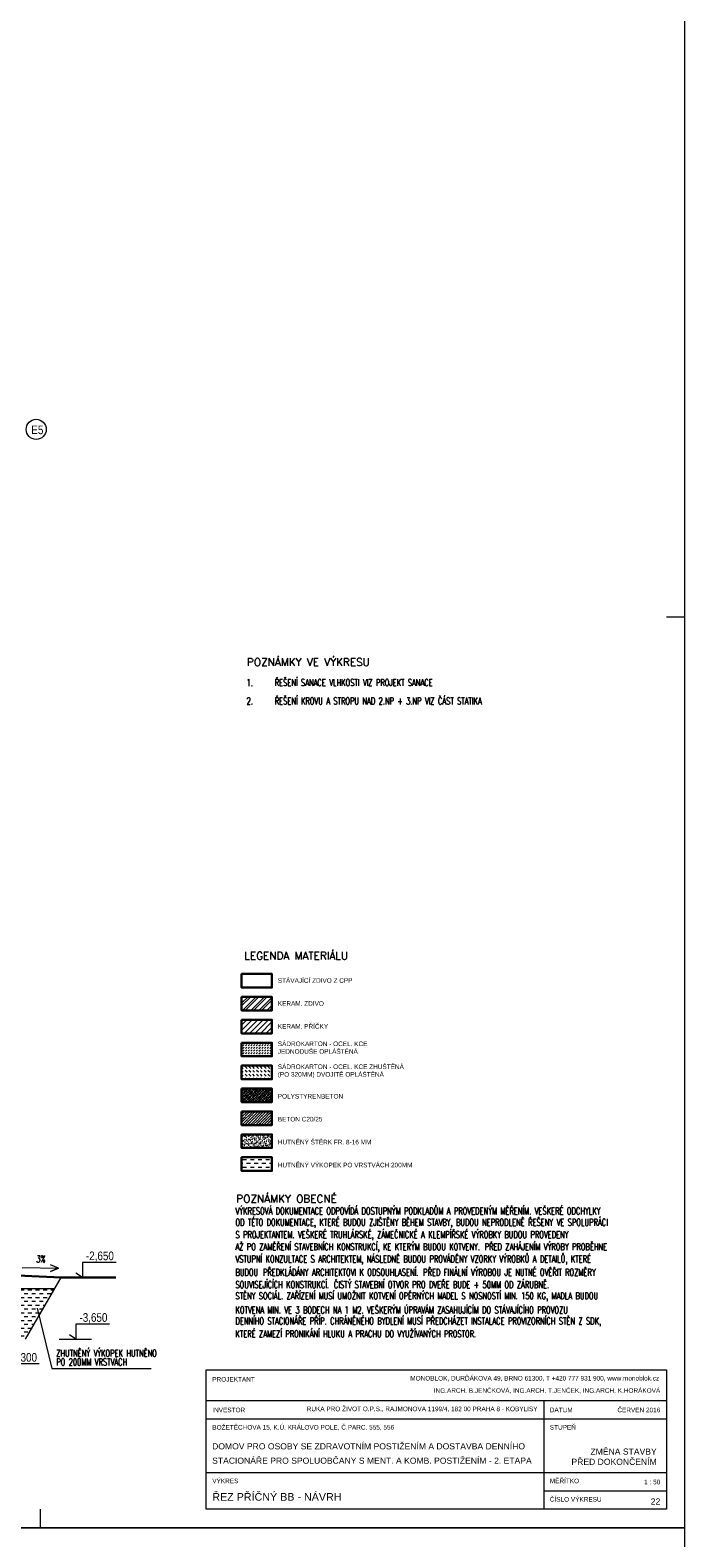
# Model space of a CAD drawing. Header units: millimetres. Extents: x -300958 to -108039, y 30118 to 292543.
# Tile 33 of 256: x -215900 to -205233, y 63017 to 87605. Entities that reach past the tile are written whole.
import ezdxf

# ---------------------------------------------------------------- set-up
doc = ezdxf.new("R2010")
doc.units = ezdxf.units.MM
doc.header["$MEASUREMENT"] = 0
doc.linetypes.add('DGN Style 2', pattern=[879.857395, 527.914437, -351.942958])
for name, color, linetype, lineweight in [('dims', 7, 'Continuous', 9), ('legenda', 7, 'Continuous', 13), ('Materiály', 1, 'Continuous', 13), ('navrh', 1, 'Continuous', 9), ('popis', 7, 'Continuous', 9), ('RAMECEK', 7, 'Continuous', 0), ('tenka', 7, 'Continuous', 13), ('výškové kóty', 7, 'Continuous', 13), ('walls', 7, 'Continuous', 13)]:
    doc.layers.add(name, color=color, linetype=linetype, lineweight=lineweight)
doc.styles.add('GENERATED_STYLE_8', font='arial.ttf')
doc.styles.add('STYLE-0', font='ARIALN.TTF')
doc.styles.add('Style-Arial', font='arial.ttf')

msp = doc.modelspace()

# ---------------------------------------------------------------- hatches: boundary and pattern name
at = {"layer": 'Materiály', "linetype": 'Continuous', "lineweight": 0}
h = msp.add_hatch(dxfattribs=at)
h.set_pattern_fill('ANSI32', color=256, scale=250, style=0)
h.set_pattern_definition([(45, (2700.21, -18050.28), (-66.29126, 66.29126), []), (45, (2744.41, -18050.28), (-66.29126, 66.29126), [])])
h.paths.add_polyline_path([(-212454.2, 71617.6), (-211962, 71617.6), (-211962, 71839.5), (-212454.2, 71839.5)])
at = {"layer": 'Materiály', "linetype": 'Continuous'}
h = msp.add_hatch(dxfattribs=at)
h.set_pattern_fill('ANSI31', color=256, scale=500, style=0)
h.set_pattern_definition([(45, (2700.213, -42800.276), (-44.194174, 44.194174), [])])
h.paths.add_polyline_path([(-211962.1, 71465.8), (-212454.3, 71465.8), (-212454.3, 71243.9), (-211962.1, 71243.9)])
h = msp.add_hatch(dxfattribs=at)
h.set_pattern_fill('DASH', color=256, scale=250, angle=45, style=0)
h.set_pattern_definition([(45, (2700.213, -65075.276), (4e-15, 44.194174), [31.25, -31.25])])
h.paths.add_polyline_path([(-211962.2, 70870.2), (-211962.2, 71092.1), (-212454.4, 71092.1), (-212454.4, 70870.2)])
h = msp.add_hatch(dxfattribs=at)
h.set_pattern_fill('DASH', color=256, scale=350, angle=135, style=0)
h.set_pattern_definition([(135, (2700.213, -65075.276), (-61.871843, 4e-15), [43.75, -43.75])])
h.paths.add_polyline_path([(-212454.4, 70718.4), (-212454.4, 70496.5), (-211962.2, 70496.5), (-211962.2, 70718.4)])
at = {"layer": 'Materiály', "linetype": 'Continuous', "lineweight": 0}
h = msp.add_hatch(dxfattribs=at)
h.set_pattern_fill('ANSI33', color=256, scale=150, style=0)
h.set_pattern_definition([(45, (0, -24376.31), (-26.516504, 26.516504), []), (45, (26.517, -24376.31), (-26.516504, 26.516504), [18.75, -9.375])])
h.paths.add_polyline_path([(-212454.5, 70344.7), (-212454.5, 70122.9), (-211962.3, 70122.9), (-211962.3, 70344.7)])
h = msp.add_hatch(dxfattribs=at)
h.set_pattern_fill('ANSI35', color=256, scale=250, style=0)
h.set_pattern_definition([(45, (0, 373.69), (-44.194174, 44.194174), []), (45, (44.194, 373.69), (-44.194174, 44.194174), [78.125, -15.625, 0, -15.625])])
h.paths.add_polyline_path([(-212454.5, 69971.1), (-212454.5, 69749.2), (-211962.3, 69749.2), (-211962.3, 69971.1)])
at = {"layer": 'Materiály', "linetype": 'Continuous'}
h = msp.add_hatch(dxfattribs=at)
h.set_pattern_fill('AR-SAND', color=256, scale=25, style=0)
h.set_pattern_definition([(37.5, (0, 373.69), (-1.574834, 48.170594), [0, -38, 0, -42.5, 0, -40.625]), (7.5, (0, 373.69), (44.244418, 70.553652), [0, -20.5, 0, -34.25, 0, -13.125]), (327.5, (-30.75, 373.69), (77.8535465, 0.141476), [0, -12.5, 0, -45, 0, -58.75]), (317.5, (-30.75, 373.69), (75.153165, 21.94189), [0, -6.25, 0, -29.5, 0, -33.75])])
h.paths.add_polyline_path([(-212454.5, 69597.4), (-212454.5, 69375.5), (-211962.3, 69375.5), (-211962.3, 69597.4)])
h = msp.add_hatch(dxfattribs=at)
h.set_pattern_fill('DASH', color=256, scale=500, style=0)
h.set_pattern_definition([(0, (0, 24750), (62.5, 62.5), [62.5, -62.5])])
h.paths.add_polyline_path([(-212454.5, 69223.7), (-212454.5, 69001.8), (-211962.3, 69001.8), (-211962.3, 69223.7)])
h = msp.add_hatch(dxfattribs=at)
h.set_pattern_fill('DASH', color=256, scale=500, style=0)
h.paths.add_polyline_path([(-216377.6, 67079.6), (-216277.6, 67179.6), (-216277.6, 67188.2), (-216732.6, 67188.2), (-216732.6, 67171.5), (-216672.6, 67111.5), (-216672.6, 66815.1), (-216102.6, 66815.1), (-216102.6, 67078.2), (-216127.6, 67078.2), (-216127.6, 66979.6), (-216377.6, 66979.6)])
h.paths.add_polyline_path([(-216102.6, 66815.1), (-216691.6, 66815.1), (-216692.6, 66814.5), (-216692.6, 66258.2), (-215977.6, 66258.2), (-215504.2, 67078.2), (-216102.6, 67078.2)])
h.paths.add_polyline_path([(-216562.2, 66289.7), (-216562.2, 66520.6), (-216410, 66520.6), (-216410, 66289.7)], flags=24)

# ---------------------------------------------------------------- linework, layer by layer
at = {"layer": 'dims', "linetype": 'Continuous', "flags": 128}
msp.add_lwpolyline([(-216030, 67425), (-215440.2, 67412.3), (-215570.3, 67360), (-215440.2, 67412.3), (-215567.9, 67470.1)], dxfattribs=at)
at = {"layer": 'legenda', "linetype": 'Continuous'}
for p, q in [((-213032.6, 65257.2), (-205532.6, 65257.2)), ((-207532.6, 65257.2), (-207532.6, 63482.5)), ((-213032.6, 64957.2), (-205532.6, 64957.2)), ((-213032.6, 64082.5), (-205532.6, 64082.5)), ((-207532.6, 63782.5), (-205532.6, 63782.5))]:
    msp.add_line(p, q, dxfattribs=at)
at = {"layer": 'legenda', "linetype": 'Continuous', "flags": 128}
msp.add_lwpolyline([(-205532.6, 63482.5), (-213032.6, 63482.5), (-213032.6, 65757.2), (-205532.6, 65757.2)], close=True, dxfattribs=at)
at = {"layer": 'legenda', "linetype": 'Continuous', "lineweight": 0}
msp.add_circle((-215802.6, 81094.4), 163.8, dxfattribs=at)
at = {"layer": 'navrh', "linetype": 'Continuous', "lineweight": 30}
msp.add_line((-215397.4, 67263.1), (-216777.6, 67328.2), dxfattribs=at)
at = {"layer": 'navrh', "linetype": 'Continuous'}
for p, q in [((-215977.6, 66258.2), (-215397.4, 67263.1)), ((-215504.2, 67078.2), (-216127.6, 67078.2))]:
    msp.add_line(p, q, dxfattribs=at)
at = {"layer": 'navrh', "linetype": 'Continuous', "lineweight": 30, "flags": 128}
for points in [[(-212454.2, 71839.5), (-211962, 71839.5), (-211962, 71617.6), (-212454.2, 71617.6)], [(-212454.3, 71465.8), (-211962.1, 71465.8), (-211962.1, 71243.9), (-212454.3, 71243.9)], [(-212454.4, 71092.1), (-211962.2, 71092.1), (-211962.2, 70870.2), (-212454.4, 70870.2)], [(-212454.4, 70718.4), (-211962.2, 70718.4), (-211962.2, 70496.5), (-212454.4, 70496.5)], [(-212454.5, 70344.7), (-211962.3, 70344.7), (-211962.3, 70122.9), (-212454.5, 70122.9)], [(-212454.5, 69971.1), (-211962.3, 69971.1), (-211962.3, 69749.2), (-212454.5, 69749.2)], [(-212454.5, 69597.4), (-211962.3, 69597.4), (-211962.3, 69375.5), (-212454.5, 69375.5)], [(-212454.5, 69223.7), (-211962.3, 69223.7), (-211962.3, 69001.8), (-212454.5, 69001.8)]]:
    msp.add_lwpolyline(points, close=True, dxfattribs=at)
at = {"layer": 'RAMECEK', "linetype": 'Continuous', "lineweight": 0}
for p, q in [((-205232.6, 78032.5), (-205532.6, 78032.5)), ((-215732.6, 63182.5), (-215732.6, 63482.5))]:
    msp.add_line(p, q, dxfattribs=at)
at = {"layer": 'RAMECEK', "linetype": 'Continuous', "lineweight": 0, "flags": 128}
for points in [[(-236732.6, 63182.5), (-205232.6, 63182.5), (-205232.6, 87932.5), (-236732.6, 87932.5)], [(-236732.6, 38432.5), (-205232.6, 38432.5), (-205232.6, 63182.5), (-236732.6, 63182.5)]]:
    msp.add_lwpolyline(points, close=True, dxfattribs=at)
at = {"layer": 'tenka', "linetype": 'Continuous', "flags": 128}
msp.add_lwpolyline([(-215785.4, 66760.6), (-215549.2, 65779.8), (-213928.2, 65779.8)], dxfattribs=at)
at = {"layer": 'výškové kóty', "linetype": 'DGN Style 2', "lineweight": 0}
msp.add_line((-215428.9, 66258.2), (-214880.2, 66258.2), dxfattribs=at)
at = {"layer": 'výškové kóty', "linetype": 'Continuous', "lineweight": 0, "flags": 128}
for points in [[(-214500.7, 67508.5), (-215049.4, 67508.5), (-215049.4, 67263.1), (-215155.8, 67333.5)], [(-214605.9, 66503.6), (-215154.6, 66503.6), (-215154.6, 66258.2), (-215261, 66328.6)], [(-215752.8, 65853.6), (-216301.5, 65853.6), (-216301.5, 65608.2), (-216407.9, 65678.6)]]:
    msp.add_lwpolyline(points, dxfattribs=at)
at = {"layer": 'walls', "linetype": 'Continuous', "lineweight": 30}
msp.add_line((-215397.4, 67263.1), (-214504.6, 67263.1), dxfattribs=at)
at = {"layer": 'walls', "linetype": 'Continuous', "lineweight": 30, "flags": 128}
msp.add_lwpolyline([(-212454.1, 72213.2), (-211962, 72213.2), (-211962, 71991.3), (-212454.1, 71991.3)], close=True, dxfattribs=at)

# ---------------------------------------------------------------- texts
at = {"layer": 'dims', "linetype": 'Continuous', "insert": (-215649.9, 67562.5), "char_height": 112, "attachment_point": 6, "rotation": 358.75611, "line_spacing_factor": 0.765173, "style": 'Style-Arial'}
msp.add_mtext('{\\Fromans|c238;\\W0.71429;3%}', dxfattribs=at)
at = {"layer": 'legenda', "linetype": 'Continuous', "lineweight": 0}
for s, insert, char_height, width, attachment_point, style in [('E5', (-215881.4, 81157.1), 140, 298.375, 1, 'STYLE-0'), ('STÁVAJÍCÍ ZDIVO Z CPP', (-211865.2, 72143.3), 75, 1711.466, 1, 'GENERATED_STYLE_8'), ('KERAM. ZDIVO', (-211865.3, 71769.6), 75, 1711.466, 1, 'GENERATED_STYLE_8'), ('KERAM. PŘÍČKY', (-211865.4, 71395.9), 75, 1711.466, 1, 'GENERATED_STYLE_8'), ('SÁDROKARTON - OCEL. KCE JEDNODUŠE OPLÁŠTĚNÁ', (-211865.4, 71111.4), 75, 1711.466, 1, 'GENERATED_STYLE_8'), ('SÁDROKARTON - OCEL. KCE ZHUŠTĚNÁ \\P(PO 320MM) DVOJITĚ OPLÁŠTĚNÁ', (-211865.5, 70737.7), 75, 2278.255, 1, 'GENERATED_STYLE_8'), ('POLYSTYRENBETON', (-211865.6, 70255.8), 75, 1711.466, 1, 'GENERATED_STYLE_8'), ('BETON C20/25', (-211865.6, 69882.6), 75, 1711.466, 1, 'GENERATED_STYLE_8'), ('HUTNĚNÝ ŠTĚRK FR. 8-16 MM', (-211865.6, 69508.4), 75, 1711.466, 1, 'GENERATED_STYLE_8'), ('HUTNĚNÝ VÝKOPEK PO VRSTVÁCH 200MM', (-211865.6, 69134.7), 75, 3174.656, 1, 'GENERATED_STYLE_8'), ('MONOBLOK, DURĎÁKOVA 49, BRNO 61300, T +420 777 931 900, www.monoblok.cz', (-205650.9, 65657.2), 75, 4311.61, 3, 'GENERATED_STYLE_8'), ('\\A1;PROJEKTANT  ', (-212932.6, 65640), 75, 1711.466, 1, 'GENERATED_STYLE_8'), ('ING.ARCH. B.JENČKOVÁ, ING.ARCH. T.JENČEK, ING.ARCH. K.HORÁKOVÁ', (-205632.6, 65457.2), 75, 5486.569, 3, 'GENERATED_STYLE_8'), ('RUKA PRO ŽIVOT O.P.S., RAJMONOVA 1199/4, 182 00 PRAHA 8 - KOBYLISY', (-207632.6, 65157.2), 75, 3880.28, 3, 'GENERATED_STYLE_8'), ('\\A1;INVESTOR', (-212932.6, 65140), 75, 1711.466, 1, 'GENERATED_STYLE_8'), ('\\A1;DATUM', (-207432.6, 65140), 75, 689.424, 1, 'GENERATED_STYLE_8'), ('ČERVEN 2016', (-205632.6, 65140), 75, 828.958, 3, 'GENERATED_STYLE_8'), ('BOŽETĚCHOVA 15, K.Ú. KRÁLOVO POLE, Č.PARC. 555, 556', (-212932.6, 64857.2), 75, 3474.693, 1, 'GENERATED_STYLE_8'), ('STUPEŇ', (-207432.6, 64857.2), 75, 945.177, 1, 'GENERATED_STYLE_8'), ('VÝKRES', (-212932.6, 63982.6), 75, 1711.466, 1, 'GENERATED_STYLE_8'), ('MĚŘÍTKO', (-207432.6, 63982.6), 75, 810.571, 1, 'GENERATED_STYLE_8'), ('1 : 50', (-205632.6, 63965.3), 75, 828.957, 3, 'GENERATED_STYLE_8'), ('ŘEZ PŘÍČNÝ BB - NÁVRH', (-212932.7, 63621.1), 125, 4195.239, 7, 'GENERATED_STYLE_8'), ('ČÍSLO VÝKRESU', (-207432.6, 63682.6), 75, 931.717, 1, 'GENERATED_STYLE_8'), ('22', (-205632.6, 63659.6), 100, 828.958, 3, 'GENERATED_STYLE_8')]:
    msp.add_mtext(s, dxfattribs=dict(at, insert=insert, char_height=char_height, width=width, attachment_point=attachment_point, style=style))
for s, insert, char_height, attachment_point, rotation, line_spacing_factor, style in [('\\Fromans.shx;POZNÁMKY VE VÝKRESU', (-212368, 77298.2), 125, 4, 0.00406, 0.809677, 'GENERATED_STYLE_8'), ('\\Fromans.shx;\\H1.000000x;\\W0.714286;1.', (-212374.3, 76964.2), 112, 4, 0.00116, 0.765173, 'Style-Arial'), ('{\\Fromans|c238;\\W0.71429;ŘEŠENÍ SANACE VLHKOSTI VIZ PROJEKT SANACE}', (-211916.7, 76965.3), 112, 4, 0.00116, 0.809677, 'Style-Arial'), ('{\\Fromans|c238;\\W0.71429;2\\Fromans|c0;.}', (-212374.3, 76663.5), 112, 4, 0.00116, 0.765173, 'Style-Arial'), ('{\\Fromans|c238;\\W0.71429;ŘEŠENÍ KROVU A STROPU NAD 2.NP + 3.NP VIZ ČÁST STATIKA}', (-211916.7, 76664.6), 112, 4, 0.00116, 0.809677, 'Style-Arial'), ('\\Fromans.shx;LEGENDA MATERIÁLU', (-211565.6, 72510.2), 125, 5, 0.00406, 0.809677, 'GENERATED_STYLE_8'), ('\\Fromans.shx;POZNÁMKY OBECNÉ', (-212541.8, 68546.4), 125, 4, 0.00406, 0.809677, 'GENERATED_STYLE_8'), ('{\\Fromans|c0;\\W0.71429;VÝKRESOVÁ DOKUMENTACE ODPOVÍDÁ DOSTUPNÝM PODKLAD\\Fromans|c238;Ů\\Fromans|c0;M A PROVEDENÝM M\\Fromans|c238;ĚŘ\\Fromans|c0;ENÍM. VEŠKERÉ ODCHYLKY }', (-212555.5, 68346.3), 112, 4, 0.00116, 0.809677, 'Style-Arial'), ('{\\Fromans|c0;\\W0.71429;OD TÉTO DOKUMENTACE, KTERÉ BUDOU\\Fromans|c238; \\Fromans|c0;ZJIŠT\\Fromans|c238;Ě\\Fromans|c0;NY B\\Fromans|c238;Ě\\Fromans|c0;HEM STAVBY, BUDOU NEPRODLEN\\Fromans|c238;Ě\\Fromans|c0; \\Fromans|c238;Ř\\Fromans|c0;EŠENY VE SPOLUPRÁCI }', (-212555.5, 68146.3), 112, 4, 0.00116, 0.809677, 'Style-Arial'), ('{\\Fromans|c0;\\W0.71429;S PROJEKTANTEM.\\Fromans|c238; \\Fromans|c0;VEŠKERÉ TRUHLÁRSKÉ, ZÁME\\Fromans|c238;Č\\Fromans|c0;NICKÉ A KLEMPÍ\\Fromans|c238;Ř\\Fromans|c0;SKÉ VÝROBKY BUDOU PROVEDENY }', (-212555.5, 67944), 112, 4, 0.00116, 0.809677, 'Style-Arial'), ('{\\Fromans|c0;\\W0.71429;VSTUPNÍ KONZULTACE S ARCHITEKTEM, NÁSLEDN\\Fromans|c238;Ě\\Fromans|c0; BUDOU PROVÁD\\Fromans|c238;Ě\\Fromans|c0;NY VZORKY VÝROBK\\Fromans|c238;Ů\\Fromans|c0; A DETAIL\\Fromans|c238;Ů\\Fromans|c0;, KTERÉ }', (-212555.5, 67546.1), 112, 4, 0.00116, 0.809677, 'Style-Arial'), ('{\\Fromans|c0;\\W0.71429;AŽ PO ZAM\\Fromans|c238;ĚŘ\\Fromans|c0;ENÍ STAVEBNÍCH KONSTRUKCÍ, KE KTERÝM BUDOU KOTVENY.{\\W1; }P\\Fromans|c238;Ř\\Fromans|c0;ED ZAHÁJENÍM VÝROBY PROB\\Fromans|c238;Ě\\Fromans|c0;HNE }', (-212555.5, 67746.1), 112, 4, 0.00116, 0.809677, 'Style-Arial'), ('{\\Fromans|c0;\\W0.71429;BUDOU{\\W1; }P\\Fromans|c238;Ř\\Fromans|c0;EDKLÁDÁNY ARCHITEKTOVI K ODSOUHLASENÍ.{\\W1; }P\\Fromans|c238;Ř\\Fromans|c0;ED FINÁLNÍ VÝROBOU JE NUTNÉ OV\\Fromans|c238;ĚŘ\\Fromans|c0;IT ROZM\\Fromans|c238;Ě\\Fromans|c0;RY}', (-212555.5, 67346.1), 112, 4, 0.00116, 0.809677, 'Style-Arial'), ('{\\Fromans|c0;\\W0.71429;SOUVISEJÍCÍCH KONSTRUKCÍ.{\\W1; }\\Fromans|c238;Č\\Fromans|c0;ISTÝ STAVEBNÍ OTVOR PRO DVE\\Fromans|c238;Ř\\Fromans|c0;E BUDE + 50MM OD ZÁRUBN\\Fromans|c238;Ě\\Fromans|c0;.}', (-212555.5, 67146.1), 112, 4, 0.00116, 0.809677, 'Style-Arial'), ('{\\Fromans|c0;\\W0.71429;\\C256;ST\\Fromans|c238;Ě\\Fromans|c0;NY SOCIÁL. ZA\\Fromans|c238;Ř\\Fromans|c0;ÍZENÍ MUSÍ UMOŽNIT KOTVENÍ OP\\Fromans|c238;Ě\\Fromans|c0;RNÝCH MADEL S NOSNOSTÍ MIN. 150 KG\\Fromans|c238;, \\Fromans|c0;MADLA BUDOU}', (-212555.5, 66946.1), 112, 4, 0.00116, 0.809677, 'Style-Arial'), ('{\\Fromans|c0;\\W0.71429;KOTVENA MIN. VE 3 BODECH NA 1 M2.\\Fromans|c238; \\W0.7143;VEŠKERÝM ÚPRAVÁM ZASAHUJÍCÍM DO STÁVAJÍCÍHO PROVOZU}', (-212555.5, 66731.3), 112, 4, 0.00116, 0.812929, 'Style-Arial'), ('{\\Fromans|c238;\\W0.7143;DENNÍHO STACIONÁŘE PŘÍP. CHRÁNĚNÉHO BYDLENÍ MUSÍ PŘEDCHÁZET INSTALACE PROVIZORNÍCH STĚN Z SDK,}', (-212555.9, 66537.6), 112, 4, 0.00116, 0.809677, 'Style-Arial'), ('{\\Fromans|c238;\\W0.7143;KTERÉ ZAMEZÍ PRONIKÁNÍ HLUKU A PRACHU DO VYUŽÍVANÝCH PROSTOR.}', (-212555.9, 66343.5), 112, 4, 0.00116, 0.809677, 'Style-Arial')]:
    msp.add_mtext(s, dxfattribs=dict(at, insert=insert, char_height=char_height, attachment_point=attachment_point, rotation=rotation, line_spacing_factor=line_spacing_factor, style=style))
at = {"layer": 'popis', "linetype": 'Continuous', "insert": (-215475.8, 66027.9), "char_height": 112, "attachment_point": 4, "rotation": 0.00116, "line_spacing_factor": 0.765173, "style": 'Style-Arial'}
msp.add_mtext('\\A1;{\\Fromans|c238;\\W0.7143; \\PZHUTNĚNÝ VÝKOPEK HUTNĚNO \\PPO 200MM VRSTVÁCH}', dxfattribs=at)
at = {"layer": 'popis', "linetype": 'Continuous', "lineweight": 0, "char_height": 100, "style": 'GENERATED_STYLE_8'}
for s, insert, width, attachment_point in [('DOMOV PRO OSOBY SE ZDRAVOTNÍM POSTIŽENÍM A DOSTAVBA DENNÍHO', (-212935.2, 64458.2), 5612.613, 7), ('ZMĚNA STAVBY \\PPŘED DOKONČENÍM', (-205690.8, 64205.5), 1841.776, 9), ('STACIONÁŘE PRO SPOLUOBČANY S MENT. A KOMB. POSTIŽENÍM - 2. ETAPA', (-212935.2, 64224.1), 5612.613, 7)]:
    msp.add_mtext(s, dxfattribs=dict(at, insert=insert, width=width, attachment_point=attachment_point))
at = {"layer": 'výškové kóty', "linetype": 'Continuous', "lineweight": 0, "char_height": 140, "width": 1046.843, "attachment_point": 1, "style": 'STYLE-0'}
for s, insert in [('-2,650', (-214991.6, 67685.4)), ('-3,650', (-215096.8, 66680.5)), ('-4,300', (-216243.7, 66030.5))]:
    msp.add_mtext(s, dxfattribs=dict(at, insert=insert))

doc.saveas('drawing.dxf')
